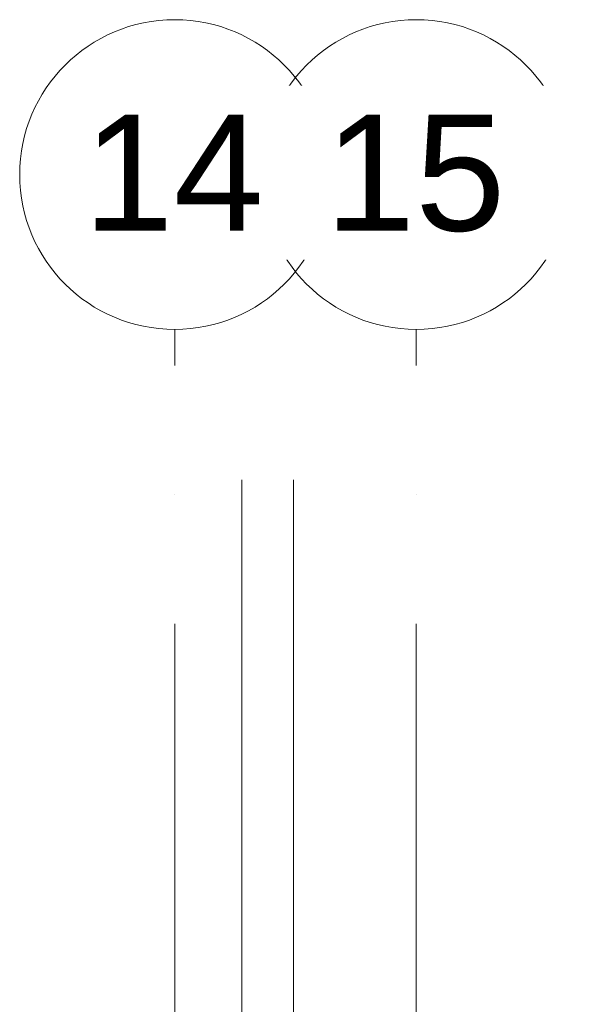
# Model space of a CAD drawing. Header units: millimetres. Extents: x 157133 to 260102, y -21587 to 34582.
# Tile 64 of 65: x 227137 to 229272, y 10804 to 14618. Entities that reach past the tile are written whole.
import ezdxf

# ---------------------------------------------------------------- set-up
doc = ezdxf.new("R2010")
doc.units = ezdxf.units.MM
doc.linetypes.add('Osa', pattern=[2000, 1000, -500, 0, -500])
doc.linetypes.add('Čerchovaná 20mm', pattern=[3000, 2000, -500, 0, -500])
for name, color, linetype, lineweight in [('CA_OSY', 5, 'Osa', 9), ('CA_POHHRA25', 7, 'Continuous', 13), ('CA_TEXT35', 62, 'Continuous', 9)]:
    doc.layers.add(name, color=color, linetype=linetype, lineweight=lineweight)
doc.styles.add('Arial_2', font='arial.ttf', dxfattribs={"height": 450})

# ---------------------------------------------------------------- blocks, each defined once
blk = doc.blocks.new('Kulatý sloup - Průměr 200mm-1736527-Řez 3 - vestavek V7')
at = {"layer": 'CA_POHHRA25'}
for p, q in [((174030, 12835.3), (174030, 8000)), ((174230, 8000), (174230, 12835.3))]:
    blk.add_line(p, q, dxfattribs=at)
blk = doc.blocks.new('Osnova - Bublina osnovy 12mm-4850-Řez 3 - vestavek V7')
at = {"layer": 'CA_TEXT35'}
blk.add_circle((161770, 14018.1), 600, dxfattribs=at)

msp = doc.modelspace()

# ---------------------------------------------------------------- linework, layer by layer
at = {"layer": 'CA_OSY', "linetype": 'Čerchovaná 20mm'}
for p, q in [((227736.8, -4722.7), (227736.8, 13418.1)), ((228671.8, -4722.7), (228671.8, 13418.1))]:
    msp.add_line(p, q, dxfattribs=at)

# ---------------------------------------------------------------- block references
at = {"layer": 'CA_POHHRA25'}
msp.add_blockref('Kulatý sloup - Průměr 200mm-1736527-Řez 3 - vestavek V7', (53966.7, 0), dxfattribs=at)
at = {"layer": 'CA_TEXT35'}
for p in [(65966.7, 0), (66901.7, 0)]:
    msp.add_blockref('Osnova - Bublina osnovy 12mm-4850-Řez 3 - vestavek V7', p, dxfattribs=at)

# ---------------------------------------------------------------- next in the draw order: texts
at = {"layer": 'CA_TEXT35', "char_height": 450, "width": 849.789, "attachment_point": 1, "style": 'Arial_2', "bg_fill": 3, "box_fill_scale": 1.25, "bg_fill_color": 256, "bg_fill_true_color": 13158600, "bg_fill_transparency": 0}
for s, insert in [('14', (227382.7, 14250.6)), ('15', (228317.7, 14250.6))]:
    msp.add_mtext(s, dxfattribs=dict(at, insert=insert))

doc.saveas('drawing.dxf')
